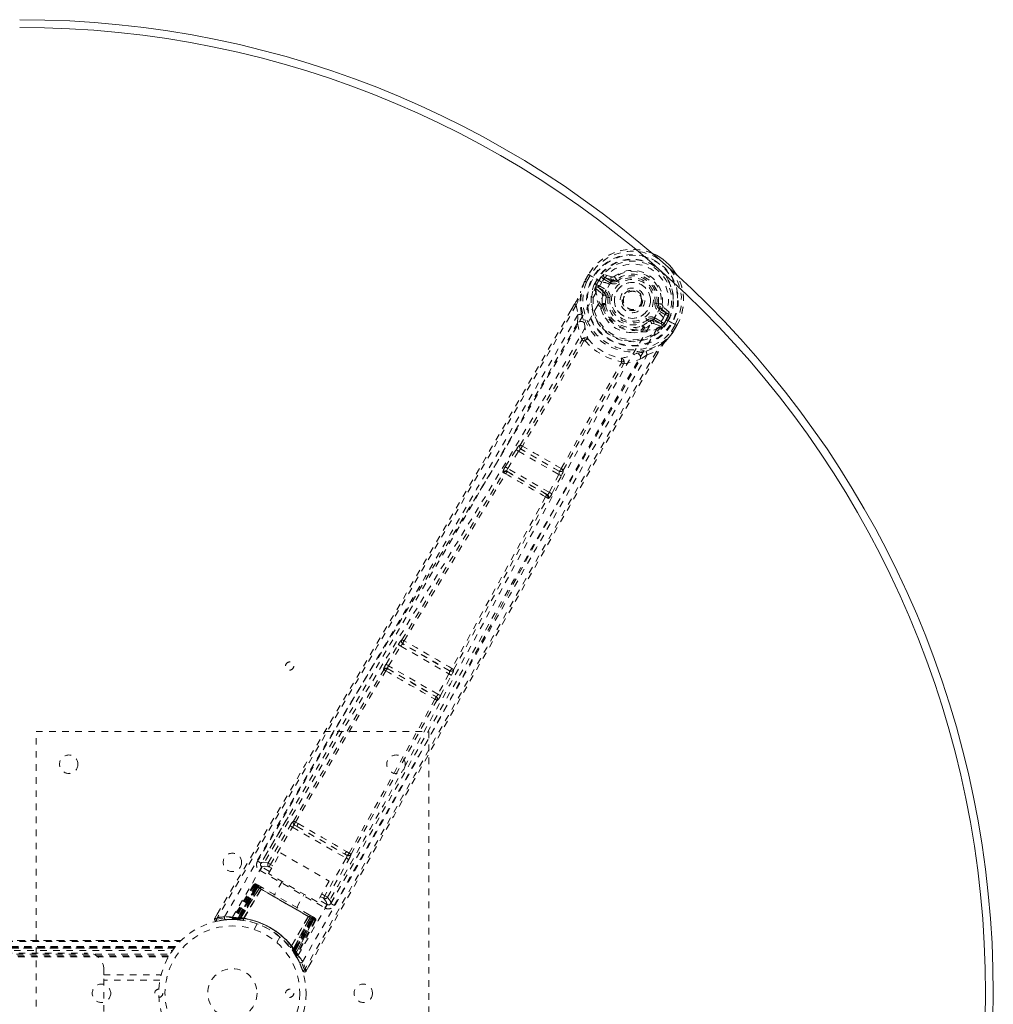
# Model space of a CAD drawing. Header units: inches. Extents: x 7.1 to 78.6, y 25.7 to 55.4.
# Tile 6 of 6: x 63.7 to 78.6, y 40.4 to 55.4. Entities that reach past the tile are written whole.
import ezdxf

# ---------------------------------------------------------------- set-up
doc = ezdxf.new("R2010")
doc.units = ezdxf.units.IN
doc.header["$MEASUREMENT"] = 0
doc.linetypes.add('SLD-Dashed', pattern=[0.075, 0.05, -0.025])
doc.linetypes.add('SLD-Solid', pattern=[0])

msp = doc.modelspace()

# ---------------------------------------------------------------- linework, layer by layer
at = {"color": 7, "linetype": 'SLD-Dashed', "lineweight": 0}
for p, q in [((72.406, 51.54), (72.348, 51.438)), ((72.407, 51.54), (72.349, 51.438)), ((72.431, 51.524), (72.373, 51.423)), ((72.409, 51.538), (72.406, 51.54)), ((72.455, 51.511), (72.409, 51.538)), ((72.475, 51.499), (72.455, 51.511)), ((72.48, 51.496), (72.475, 51.499)), ((72.61, 51.421), (72.48, 51.496)), ((72.5, 51.4), (72.536, 51.463)), ((72.636, 51.469), (72.651, 51.495)), ((72.737, 51.411), (72.636, 51.469)), ((72.757, 51.502), (72.643, 51.542)), ((72.651, 51.495), (72.762, 51.455)), ((72.752, 51.437), (72.651, 51.495)), ((72.762, 51.455), (72.752, 51.437)), ((72.799, 51.509), (72.835, 51.462)), ((72.828, 51.457), (72.835, 51.462)), ((72.835, 51.462), (72.85, 51.443)), ((72.348, 51.438), (72.346, 51.435)), ((72.5, 51.4), (72.526, 51.387)), ((72.5, 51.4), (72.5, 51.4)), ((72.515, 51.342), (72.515, 51.337)), ((72.519, 51.323), (72.515, 51.337)), ((72.519, 51.323), (72.608, 51.247)), ((72.526, 51.386), (72.522, 51.367)), ((72.522, 51.367), (72.528, 51.378)), ((72.562, 51.448), (72.526, 51.387)), ((72.528, 51.378), (72.566, 51.445)), ((72.648, 51.258), (72.548, 51.344)), ((72.548, 51.344), (72.661, 51.279)), ((72.566, 51.445), (72.562, 51.448)), ((72.563, 51.37), (72.676, 51.305)), ((72.648, 51.258), (72.661, 51.279)), ((72.675, 51.195), (72.675, 51.208)), ((72.704, 51.191), (72.675, 51.195)), ((72.193, 51.086), (72.142, 50.998)), ((72.194, 51.085), (72.143, 50.996)), ((72.218, 51.07), (72.244, 50.922)), ((72.596, 51.016), (72.595, 51.037)), ((72.603, 51.065), (72.614, 51.084)), ((72.637, 51.077), (72.626, 51.057)), ((73.45, 51.096), (73.474, 51.093)), ((73.474, 51.093), (73.474, 51.084)), ((73.504, 51.026), (73.494, 51.008)), ((73.595, 50.95), (73.494, 51.008)), ((73.504, 51.026), (73.595, 50.95)), ((73.639, 50.966), (73.548, 51.046)), ((72.239, 50.795), (72.244, 50.922)), ((73.391, 50.829), (73.403, 50.85)), ((73.403, 50.85), (73.515, 50.786)), ((73.418, 50.876), (73.53, 50.812)), ((73.58, 50.924), (73.479, 50.982)), ((73.551, 50.878), (73.551, 50.878)), ((73.681, 50.803), (73.551, 50.878)), ((73.555, 50.785), (73.594, 50.852)), ((73.563, 50.788), (73.599, 50.849)), ((73.594, 50.852), (73.599, 50.849)), ((73.228, 50.709), (73.24, 50.729)), ((73.246, 50.693), (73.258, 50.713)), ((73.323, 50.821), (73.305, 50.844)), ((73.335, 50.827), (73.323, 50.821)), ((73.515, 50.786), (73.391, 50.829)), ((73.401, 50.789), (73.512, 50.75)), ((73.526, 50.754), (73.512, 50.75)), ((73.512, 50.75), (73.512, 50.75)), ((73.512, 50.75), (73.512, 50.749)), ((73.526, 50.754), (73.531, 50.756)), ((73.563, 50.788), (73.548, 50.774)), ((73.548, 50.774), (73.555, 50.785)), ((73.563, 50.788), (73.588, 50.772)), ((73.625, 50.835), (73.588, 50.772)), ((73.588, 50.772), (73.588, 50.772)), ((73.625, 50.835), (73.625, 50.835)), ((73.672, 50.674), (73.73, 50.774)), ((73.686, 50.8), (73.681, 50.803)), ((73.706, 50.788), (73.686, 50.8)), ((73.696, 50.66), (73.755, 50.761)), ((73.756, 50.76), (73.697, 50.659)), ((73.753, 50.762), (73.706, 50.788)), ((73.756, 50.76), (73.753, 50.762)), ((73.226, 50.673), (73.207, 50.663)), ((73.695, 50.655), (73.697, 50.659)), ((73.302, 50.311), (73.194, 50.243)), ((73.302, 50.311), (73.443, 50.363)), ((73.423, 50.272), (73.468, 50.349)), ((73.469, 50.349), (73.425, 50.272)), ((71.362, 48.93), (71.361, 48.931)), ((71.135, 48.6), (71.3, 48.862)), ((71.173, 48.577), (71.337, 48.838)), ((71.3, 48.862), (71.319, 48.89)), ((71.337, 48.838), (71.951, 48.484)), ((71.376, 48.868), (71.377, 48.868)), ((71.957, 48.532), (71.376, 48.868)), ((71.108, 48.508), (71.099, 48.518)), ((71.168, 48.523), (71.159, 48.533)), ((71.159, 48.533), (71.775, 48.177)), ((71.807, 48.211), (71.173, 48.577)), ((71.951, 48.484), (71.807, 48.211)), ((71.846, 48.19), (71.99, 48.463)), ((71.957, 48.533), (71.957, 48.532)), ((71.99, 48.463), (72.005, 48.494)), ((72.019, 48.551), (72.018, 48.551)), ((71.775, 48.177), (71.762, 48.18)), ((71.779, 48.12), (71.792, 48.117)), ((69.314, 45.585), (69.499, 45.885)), ((69.556, 45.956), (69.556, 45.956)), ((69.571, 45.894), (69.572, 45.893)), ((70.284, 45.482), (69.571, 45.894)), ((69.352, 45.561), (69.537, 45.861)), ((69.537, 45.861), (70.273, 45.437)), ((69.275, 45.503), (69.279, 45.498)), ((69.339, 45.514), (69.336, 45.519)), ((69.336, 45.519), (70.077, 45.091)), ((70.106, 45.126), (69.352, 45.561)), ((70.273, 45.437), (70.106, 45.126)), ((70.283, 45.483), (70.284, 45.482)), ((70.345, 45.5), (70.345, 45.501)), ((70.145, 45.105), (70.312, 45.416)), ((70.077, 45.091), (70.071, 45.091)), ((70.087, 45.031), (70.094, 45.031)), ((63.965, 44.557), (69.965, 44.557)), ((63.965, 36.557), (63.965, 44.557)), ((69.965, 44.557), (69.965, 36.557)), ((67.817, 43.25), (67.403, 42.548)), ((67.51, 42.549), (67.846, 43.117)), ((67.548, 42.526), (67.884, 43.094)), ((67.884, 43.094), (68.703, 42.622)), ((67.914, 43.128), (67.955, 43.104)), ((67.97, 43.15), (67.928, 43.173)), ((67.955, 43.104), (68.676, 42.688)), ((67.516, 42.385), (67.699, 42.702)), ((67.699, 42.702), (68.444, 42.271)), ((68.703, 42.622), (68.379, 42.047)), ((68.418, 42.025), (68.742, 42.6)), ((68.471, 41.932), (68.871, 42.641)), ((68.676, 42.688), (68.717, 42.664)), ((68.75, 42.699), (68.708, 42.724)), ((67.387, 42.432), (68.377, 41.86)), ((67.401, 42.546), (67.395, 42.529)), ((67.403, 42.547), (67.398, 42.539)), ((67.403, 42.549), (67.403, 42.547)), ((67.534, 42.416), (67.417, 42.484)), ((67.563, 42.466), (67.526, 42.487)), ((67.585, 42.505), (67.548, 42.526)), ((68.261, 41.954), (67.516, 42.385)), ((67.29, 42.213), (66.969, 41.699)), ((67.302, 42.206), (66.985, 41.699)), ((67.322, 42.199), (67.005, 41.696)), ((67.318, 42.197), (67.006, 41.699)), ((67.324, 42.193), (67.045, 41.711)), ((67.051, 41.711), (67.328, 42.191)), ((67.06, 41.71), (67.336, 42.187)), ((67.339, 42.185), (67.065, 41.709)), ((67.352, 42.177), (67.08, 41.708)), ((67.083, 41.695), (67.375, 42.164)), ((67.084, 41.708), (67.355, 42.176)), ((67.377, 42.163), (67.085, 41.695)), ((67.136, 41.698), (67.402, 42.15)), ((67.403, 42.148), (67.138, 41.698)), ((67.302, 42.206), (67.29, 42.213)), ((67.375, 42.164), (67.318, 42.197)), ((67.331, 42.223), (67.328, 42.224)), ((67.328, 42.191), (68.199, 41.688)), ((67.332, 42.222), (67.332, 42.222)), ((67.339, 42.218), (67.338, 42.216)), ((67.343, 42.216), (67.339, 42.218)), ((68.188, 41.695), (67.339, 42.185)), ((67.354, 42.209), (67.351, 42.211)), ((67.355, 42.176), (67.352, 42.177)), ((67.355, 42.176), (68.172, 41.704)), ((67.416, 42.174), (67.358, 42.207)), ((67.375, 42.164), (67.377, 42.163)), ((67.403, 42.148), (67.402, 42.15)), ((67.725, 42.264), (67.609, 42.062)), ((68.444, 42.271), (68.261, 41.954)), ((67.947, 41.867), (68.063, 42.069)), ((68.408, 41.912), (68.28, 41.986)), ((68.308, 42.035), (68.356, 42.008)), ((68.331, 42.074), (68.379, 42.047)), ((68.418, 42.025), (68.379, 42.047)), ((68.458, 41.916), (68.469, 41.929)), ((68.465, 41.923), (68.47, 41.931)), ((68.47, 41.931), (68.471, 41.932)), ((66.739, 41.778), (66.696, 41.704)), ((66.696, 41.704), (66.722, 41.689)), ((66.728, 41.66), (66.856, 41.679)), ((66.868, 41.68), (66.939, 41.682)), ((66.944, 41.685), (66.96, 41.685)), ((66.969, 41.699), (66.985, 41.699)), ((66.981, 41.685), (67.055, 41.681)), ((67.006, 41.699), (67.083, 41.695)), ((67.016, 41.7), (67.02, 41.697)), ((67.043, 41.682), (67.033, 41.683)), ((67.043, 41.682), (67.045, 41.711)), ((67.049, 41.682), (67.043, 41.682)), ((67.045, 41.711), (67.051, 41.711)), ((67.049, 41.682), (67.051, 41.711)), ((67.077, 41.679), (67.049, 41.682)), ((67.055, 41.681), (67.057, 41.681)), ((67.058, 41.681), (67.06, 41.71)), ((67.058, 41.681), (67.062, 41.681)), ((67.062, 41.681), (67.065, 41.709)), ((67.077, 41.679), (67.08, 41.708)), ((67.081, 41.679), (67.084, 41.708)), ((67.085, 41.695), (67.083, 41.695)), ((67.125, 41.674), (67.128, 41.673)), ((67.136, 41.698), (67.138, 41.698)), ((67.867, 41.277), (68.124, 41.731)), ((68.126, 41.732), (67.868, 41.275)), ((67.891, 41.23), (68.15, 41.716)), ((68.151, 41.716), (67.892, 41.228)), ((68.172, 41.704), (67.902, 41.236)), ((67.904, 41.232), (68.175, 41.702)), ((67.913, 41.22), (68.188, 41.695)), ((68.191, 41.693), (67.916, 41.216)), ((68.199, 41.688), (67.921, 41.208)), ((67.925, 41.203), (68.203, 41.686)), ((67.931, 41.161), (68.209, 41.687)), ((68.209, 41.682), (67.933, 41.164)), ((68.225, 41.673), (67.944, 41.145)), ((68.126, 41.732), (68.124, 41.731)), ((68.198, 41.722), (68.14, 41.756)), ((68.15, 41.716), (68.151, 41.716)), ((68.209, 41.682), (68.151, 41.716)), ((68.175, 41.702), (68.172, 41.704)), ((68.205, 41.718), (68.202, 41.72)), ((68.217, 41.711), (68.213, 41.714)), ((68.223, 41.707), (68.223, 41.707)), ((68.228, 41.704), (68.224, 41.707)), ((68.236, 41.666), (68.225, 41.673)), ((67.346, 41.616), (67.297, 41.532)), ((68.236, 41.666), (67.952, 41.131)), ((67.644, 41.332), (67.692, 41.416)), ((19.501, 41.362), (66.18, 41.362)), ((66.179, 41.363), (19.502, 41.363)), ((19.513, 41.35), (66.167, 41.35)), ((19.584, 41.272), (66.097, 41.272)), ((66.097, 41.272), (19.584, 41.272)), ((66.093, 41.268), (19.588, 41.268)), ((19.591, 41.264), (66.09, 41.264)), ((66.09, 41.264), (19.591, 41.264)), ((66.085, 41.258), (19.595, 41.258)), ((19.603, 41.249), (66.078, 41.249)), ((19.604, 41.248), (66.077, 41.248)), ((66.076, 41.246), (19.605, 41.246)), ((66.074, 41.244), (19.607, 41.244)), ((67.85, 41.256), (67.852, 41.254)), ((67.867, 41.277), (67.868, 41.275)), ((67.902, 41.236), (67.879, 41.219)), ((67.904, 41.232), (67.881, 41.215)), ((67.892, 41.228), (67.891, 41.23)), ((67.892, 41.228), (67.933, 41.164)), ((19.629, 41.213), (66.051, 41.213)), ((19.668, 41.156), (66.013, 41.156)), ((19.683, 41.13), (65.997, 41.13)), ((19.694, 41.113), (65.987, 41.113)), ((62.5, 41.172), (64.75, 41.172)), ((67.881, 41.215), (67.879, 41.219)), ((67.913, 41.22), (67.89, 41.203)), ((67.89, 41.203), (67.892, 41.199)), ((67.916, 41.216), (67.892, 41.199)), ((67.893, 41.199), (67.894, 41.197)), ((67.894, 41.197), (67.934, 41.134)), ((67.921, 41.208), (67.897, 41.192)), ((67.901, 41.187), (67.897, 41.192)), ((67.925, 41.203), (67.901, 41.187)), ((67.921, 41.208), (67.925, 41.203)), ((67.944, 41.145), (67.952, 41.131)), ((67.945, 41.116), (67.952, 41.103)), ((65, 40.922), (65, 40.839)), ((68.093, 40.898), (68.135, 40.971)), ((65, 40.276), (65, 40.839)), ((65, 40.839), (65.876, 40.839)), ((68.067, 40.912), (68.039, 40.903)), ((65.858, 40.755), (65, 40.755))]:
    msp.add_line(p, q, dxfattribs=at)
at = {"color": 7, "linetype": 'SLD-Dashed', "lineweight": 0, "flags": 128}
for points in [[(73.73, 50.774), (73.789, 50.908), (73.821, 51.05), (73.825, 51.196), (73.801, 51.341), (73.749, 51.477), (73.671, 51.601), (73.629, 51.647)], [(72.406, 51.54), (72.405, 51.54), (72.406, 51.539), (72.407, 51.539)], [(72.636, 51.469), (72.618, 51.485), (72.607, 51.506)], [(72.727, 51.388), (72.771, 51.453), (72.828, 51.507), (72.897, 51.548), (72.974, 51.574), (73.056, 51.584), (73.139, 51.578), (73.219, 51.557), (73.296, 51.522), (73.364, 51.474), (73.423, 51.414), (73.469, 51.345), (73.501, 51.269), (73.518, 51.19), (73.517, 51.109), (73.498, 51.033), (73.464, 50.963)], [(66.846, 41.726), (67.646, 43.101), (68.456, 44.468), (69.276, 45.826), (70.1, 47.178), (70.746, 48.237), (71.384, 49.296), (72.007, 50.356), (72.61, 51.421)], [(66.968, 41.72), (67.766, 43.09), (68.576, 44.452), (69.396, 45.806), (70.221, 47.153), (70.867, 48.209), (71.504, 49.265), (72.127, 50.324), (72.727, 51.388)], [(72.346, 51.435), (72.312, 51.352), (72.283, 51.266)], [(72.348, 51.438), (72.311, 51.349), (72.287, 51.277)], [(72.346, 51.435), (72.347, 51.434), (72.348, 51.433), (72.351, 51.432), (72.355, 51.431), (72.359, 51.429), (72.363, 51.428), (72.368, 51.426), (72.373, 51.423)], [(72.349, 51.438), (72.348, 51.438), (72.347, 51.438), (72.348, 51.438)], [(72.373, 51.423), (72.368, 51.427), (72.363, 51.43), (72.358, 51.432), (72.354, 51.435), (72.35, 51.437), (72.349, 51.438)], [(72.526, 51.386), (72.526, 51.386), (72.526, 51.387)], [(72.528, 51.378), (72.546, 51.377), (72.563, 51.37)], [(72.563, 51.37), (72.56, 51.365), (72.558, 51.36), (72.555, 51.356), (72.553, 51.352), (72.551, 51.349), (72.55, 51.346), (72.549, 51.345), (72.548, 51.344)], [(72.676, 51.305), (72.673, 51.3), (72.67, 51.295), (72.667, 51.291), (72.665, 51.287), (72.663, 51.284), (72.662, 51.281), (72.661, 51.28), (72.661, 51.279)], [(72.737, 51.411), (72.739, 51.416), (72.742, 51.421), (72.745, 51.425), (72.747, 51.429), (72.749, 51.432), (72.75, 51.435), (72.751, 51.436), (72.752, 51.437)], [(72.868, 51.419), (72.865, 51.424), (72.861, 51.428), (72.858, 51.432), (72.855, 51.436), (72.853, 51.439), (72.851, 51.441), (72.85, 51.442), (72.85, 51.443)], [(72.3, 50.935), (72.275, 51.092), (72.283, 51.266)], [(72.287, 51.277), (72.285, 51.272), (72.283, 51.266)], [(72.62, 51.214), (72.617, 51.235), (72.608, 51.247)], [(72.614, 51.084), (72.613, 51.144), (72.62, 51.214)], [(72.675, 51.195), (72.667, 51.129), (72.668, 51.074)], [(72.734, 51.187), (72.728, 51.188), (72.723, 51.189), (72.718, 51.189), (72.713, 51.19), (72.71, 51.19), (72.707, 51.191), (72.705, 51.191), (72.704, 51.191)], [(72.218, 51.07), (71.812, 50.364), (71.388, 49.63), (70.944, 48.865), (70.539, 48.172), (70.278, 47.726), (70.004, 47.258), (69.717, 46.77), (69.432, 46.284), (69.184, 45.864), (68.856, 45.306), (68.506, 44.713), (68.136, 44.085), (67.792, 43.502), (66.722, 41.689)], [(72.193, 51.086), (72.193, 51.086), (72.193, 51.085), (72.195, 51.084), (72.199, 51.082), (72.203, 51.079), (72.208, 51.076), (72.213, 51.073), (72.218, 51.07)], [(72.596, 51.016), (72.632, 50.927), (72.662, 50.879)], [(73.421, 51.1), (73.426, 51.099), (73.432, 51.099), (73.437, 51.098), (73.441, 51.098), (73.445, 51.097), (73.448, 51.097), (73.45, 51.096), (73.45, 51.096)], [(73.479, 50.982), (73.482, 50.987), (73.485, 50.992), (73.487, 50.996), (73.49, 51), (73.491, 51.003), (73.493, 51.006), (73.494, 51.007), (73.494, 51.008)], [(72.142, 50.998), (70.832, 48.733), (69.459, 46.389), (68.077, 44.045), (66.696, 41.704)], [(72.244, 50.922), (71.874, 50.28), (71.487, 49.613), (71.083, 48.919), (70.696, 48.257), (70.304, 47.588), (69.911, 46.919), (69.528, 46.268), (69.159, 45.643), (68.816, 45.061), (68.432, 44.409), (68.071, 43.798), (67.716, 43.198), (67.349, 42.576)], [(68.037, 41.038), (68.828, 42.418), (69.606, 43.804), (70.373, 45.193), (71.132, 46.583), (71.726, 47.671), (72.324, 48.753), (72.93, 49.823), (73.551, 50.878)], [(69.599, 44.021), (70.296, 45.287), (71.05, 46.675), (71.641, 47.762), (72.237, 48.842), (72.843, 49.91), (73.464, 50.962)], [(73.287, 50.868), (73.29, 50.864), (73.293, 50.859), (73.297, 50.855), (73.299, 50.852), (73.302, 50.849), (73.303, 50.846), (73.304, 50.845), (73.305, 50.844)], [(73.418, 50.876), (73.415, 50.872), (73.413, 50.867), (73.41, 50.862), (73.408, 50.858), (73.406, 50.855), (73.404, 50.853), (73.404, 50.851), (73.403, 50.85)], [(73.58, 50.924), (73.583, 50.929), (73.586, 50.934), (73.588, 50.938), (73.59, 50.942), (73.592, 50.945), (73.594, 50.948), (73.595, 50.949), (73.595, 50.95)], [(73.626, 50.918), (73.602, 50.916), (73.58, 50.924)], [(73.599, 50.849), (73.602, 50.847), (73.608, 50.844), (73.616, 50.84), (73.625, 50.835)], [(72.239, 50.795), (70.638, 48.039), (69.022, 45.292), (67.401, 42.546)], [(72.239, 50.795), (72.263, 50.668), (72.304, 50.544)], [(72.339, 50.811), (72.343, 50.799), (72.344, 50.791)], [(73.258, 50.713), (73.31, 50.741), (73.366, 50.783)], [(73.366, 50.783), (73.387, 50.791), (73.401, 50.789)], [(73.515, 50.786), (73.516, 50.786), (73.517, 50.788), (73.518, 50.79), (73.52, 50.794), (73.522, 50.798), (73.525, 50.802), (73.527, 50.807), (73.53, 50.812)], [(73.53, 50.812), (73.545, 50.8), (73.555, 50.785)], [(73.563, 50.788), (73.563, 50.788), (73.563, 50.788)], [(73.73, 50.774), (73.735, 50.771), (73.741, 50.768), (73.746, 50.765), (73.75, 50.763), (73.753, 50.761), (73.755, 50.76), (73.756, 50.76), (73.756, 50.76)], [(72.35, 50.528), (72.351, 50.539), (72.348, 50.548), (72.343, 50.555), (72.336, 50.559), (72.328, 50.56), (72.319, 50.558), (72.311, 50.552), (72.304, 50.544)], [(73.056, 50.652), (73.113, 50.649), (73.207, 50.663)], [(73.58, 50.517), (73.634, 50.577), (73.695, 50.655)], [(73.697, 50.659), (73.639, 50.583), (73.587, 50.526)], [(73.697, 50.659), (73.697, 50.659), (73.697, 50.659), (73.694, 50.661), (73.691, 50.662), (73.687, 50.665), (73.682, 50.668), (73.677, 50.671), (73.672, 50.674)], [(73.695, 50.655), (73.694, 50.656), (73.693, 50.657), (73.69, 50.659), (73.688, 50.661), (73.684, 50.664), (73.68, 50.667), (73.676, 50.671), (73.672, 50.674)], [(71.362, 48.93), (71.837, 49.732), (72.302, 50.536)], [(72.336, 50.524), (71.871, 49.719), (71.395, 48.917)], [(72.35, 50.528), (72.343, 50.528), (72.339, 50.527), (72.337, 50.525), (72.336, 50.524)], [(73.285, 50.367), (73.434, 50.423), (73.58, 50.517)], [(73.58, 50.517), (73.584, 50.521), (73.587, 50.526)], [(73.443, 50.363), (73.073, 49.724), (72.683, 49.048), (72.273, 48.334), (71.844, 47.583), (71.449, 46.891), (71.039, 46.17), (70.945, 46.004), (70.85, 45.836), (70.754, 45.667), (70.689, 45.552), (70.625, 45.439), (70.558, 45.321), (70.488, 45.198), (70.265, 44.803), (70.017, 44.364), (69.744, 43.88), (69.571, 43.574), (69.388, 43.25), (69.19, 42.9), (69.005, 42.572), (68.764, 42.145), (68.549, 41.765), (68.362, 41.434), (68.201, 41.149), (68.067, 40.912)], [(73.425, 50.272), (72.113, 47.994), (70.769, 45.632), (69.43, 43.265), (68.093, 40.897)], [(68.521, 41.899), (68.706, 42.227), (68.917, 42.6), (69.148, 43.009), (69.357, 43.379), (69.466, 43.573), (69.576, 43.767), (69.685, 43.961), (69.809, 44.181), (69.935, 44.403), (70.056, 44.618), (70.304, 45.056), (70.534, 45.464), (70.747, 45.84), (70.955, 46.208), (71.197, 46.634), (71.612, 47.365), (72.032, 48.102), (72.468, 48.863), (72.894, 49.604), (73.302, 50.311)], [(73.138, 50.332), (73.146, 50.335), (73.159, 50.338)], [(73.443, 50.363), (73.448, 50.36), (73.453, 50.357), (73.458, 50.354), (73.463, 50.352), (73.466, 50.35), (73.468, 50.349), (73.469, 50.349), (73.469, 50.349)], [(68.469, 41.929), (70.037, 44.706), (71.609, 47.479), (73.194, 50.243)], [(71.99, 48.573), (72.447, 49.387), (72.911, 50.192)], [(72.018, 48.551), (72.475, 49.364), (72.939, 50.168)], [(72.945, 50.175), (72.948, 50.185), (72.949, 50.194), (72.947, 50.203), (72.942, 50.21), (72.935, 50.213), (72.926, 50.214), (72.917, 50.212), (72.908, 50.206)], [(72.911, 50.192), (72.912, 50.194), (72.912, 50.196), (72.912, 50.2), (72.908, 50.206)], [(72.945, 50.175), (73.073, 50.201), (73.194, 50.243)], [(71.3, 48.862), (71.304, 48.859), (71.313, 48.854), (71.325, 48.846), (71.337, 48.838)], [(71.337, 48.838), (71.342, 48.845), (71.348, 48.852), (71.359, 48.862), (71.369, 48.868), (71.373, 48.868), (71.375, 48.868), (71.376, 48.868)], [(71.135, 48.6), (71.137, 48.599), (71.139, 48.598), (71.143, 48.595), (71.148, 48.592), (71.153, 48.589), (71.159, 48.585), (71.166, 48.581), (71.173, 48.577)], [(69.556, 45.956), (70.334, 47.233), (71.108, 48.508)], [(69.587, 45.941), (70.367, 47.219), (71.141, 48.494)], [(71.159, 48.533), (71.157, 48.539), (71.158, 48.549), (71.164, 48.562), (71.168, 48.57), (71.173, 48.577)], [(71.951, 48.484), (71.958, 48.48), (71.964, 48.477), (71.971, 48.474), (71.976, 48.471), (71.981, 48.468), (71.985, 48.466), (71.988, 48.464), (71.99, 48.463)], [(71.751, 48.142), (71.034, 46.834), (70.317, 45.52)], [(71.807, 48.211), (71.803, 48.203), (71.799, 48.196), (71.79, 48.184), (71.782, 48.178), (71.775, 48.177)], [(71.807, 48.211), (71.814, 48.207), (71.821, 48.203), (71.827, 48.2), (71.833, 48.197), (71.837, 48.194), (71.841, 48.192), (71.844, 48.191), (71.846, 48.19)], [(70.345, 45.501), (71.062, 46.813), (71.779, 48.12)], [(69.499, 45.885), (69.518, 45.913), (69.519, 45.914)], [(69.499, 45.885), (69.501, 45.884), (69.503, 45.882), (69.507, 45.88), (69.512, 45.877), (69.518, 45.874), (69.524, 45.87), (69.53, 45.866), (69.537, 45.861)], [(69.55, 45.937), (69.55, 45.939), (69.556, 45.956)], [(69.314, 45.585), (69.315, 45.584), (69.318, 45.582), (69.321, 45.58), (69.326, 45.577), (69.332, 45.574), (69.338, 45.57), (69.345, 45.566), (69.352, 45.561)], [(67.898, 43.189), (68.585, 44.346), (69.279, 45.498)], [(67.928, 43.173), (68.615, 44.331), (69.309, 45.483)], [(70.273, 45.437), (70.28, 45.433), (70.287, 45.429), (70.293, 45.426), (70.299, 45.423), (70.304, 45.42), (70.308, 45.418), (70.31, 45.416), (70.312, 45.416)], [(70.312, 45.416), (70.327, 45.446), (70.328, 45.447)], [(70.059, 45.05), (69.409, 43.873), (68.75, 42.699)], [(68.778, 42.681), (69.437, 43.855), (70.087, 45.031)], [(70.106, 45.126), (70.113, 45.122), (70.12, 45.118), (70.126, 45.115), (70.132, 45.112), (70.137, 45.109), (70.141, 45.107), (70.144, 45.106), (70.145, 45.105)], [(67.846, 43.117), (67.85, 43.115), (67.859, 43.109), (67.871, 43.102), (67.884, 43.094)], [(67.914, 43.128), (67.901, 43.14), (67.896, 43.151)], [(67.955, 43.104), (68.132, 43.002), (68.311, 42.899), (68.494, 42.793), (68.676, 42.688)], [(67.97, 43.15), (68.153, 43.044), (68.339, 42.937), (68.525, 42.83), (68.708, 42.724)], [(68.703, 42.622), (68.716, 42.614), (68.729, 42.607), (68.738, 42.602), (68.742, 42.6)], [(67.417, 42.484), (67.415, 42.479), (67.408, 42.468), (67.398, 42.451), (67.387, 42.432)], [(67.51, 42.549), (67.436, 42.559), (67.405, 42.547)], [(67.417, 42.484), (67.452, 42.497), (67.526, 42.487)], [(67.51, 42.549), (67.514, 42.546), (67.522, 42.541), (67.534, 42.534), (67.548, 42.526)], [(67.526, 42.487), (67.526, 42.488), (67.528, 42.491), (67.53, 42.494), (67.533, 42.499), (67.536, 42.505), (67.54, 42.512), (67.544, 42.519), (67.548, 42.526)], [(67.29, 42.213), (67.293, 42.211), (67.3, 42.207), (67.311, 42.201), (67.324, 42.193)], [(67.336, 42.187), (67.323, 42.194), (67.312, 42.2), (67.305, 42.204), (67.302, 42.206)], [(67.318, 42.197), (67.318, 42.197), (67.32, 42.196), (67.323, 42.194), (67.327, 42.192), (67.332, 42.189), (67.338, 42.185), (67.345, 42.181), (67.352, 42.177)], [(67.351, 42.211), (67.347, 42.213), (67.345, 42.215), (67.343, 42.216), (67.342, 42.216)], [(67.35, 42.21), (67.347, 42.213), (67.345, 42.214), (67.344, 42.215), (67.344, 42.215)], [(67.395, 42.174), (67.384, 42.17), (67.377, 42.163)], [(67.402, 42.15), (67.396, 42.169), (67.395, 42.174)], [(68.124, 41.731), (67.945, 41.835), (67.763, 41.94), (67.582, 42.044), (67.403, 42.148)], [(68.138, 41.757), (67.959, 41.86), (67.778, 41.965), (67.596, 42.07), (67.418, 42.173)], [(68.356, 42.008), (68.357, 42.009), (68.358, 42.011), (68.36, 42.015), (68.363, 42.02), (68.367, 42.025), (68.37, 42.032), (68.375, 42.039), (68.379, 42.047)], [(68.356, 42.008), (68.402, 41.948), (68.408, 41.912)], [(68.469, 41.929), (68.463, 41.965), (68.418, 42.025)], [(68.377, 41.86), (68.389, 41.879), (68.398, 41.896), (68.405, 41.908), (68.408, 41.912)], [(66.699, 41.703), (66.696, 41.695), (66.696, 41.687), (66.697, 41.679), (66.7, 41.671), (66.704, 41.665), (66.711, 41.661), (66.718, 41.659), (66.725, 41.659)], [(68.126, 41.732), (68.146, 41.737), (68.151, 41.738)], [(68.15, 41.716), (68.152, 41.727), (68.151, 41.738)], [(68.175, 41.702), (68.182, 41.698), (68.189, 41.694), (68.195, 41.691), (68.2, 41.688), (68.204, 41.685), (68.207, 41.683), (68.209, 41.682), (68.209, 41.682)], [(68.225, 41.673), (68.222, 41.675), (68.214, 41.679), (68.204, 41.685), (68.191, 41.693)], [(68.198, 41.722), (68.197, 41.722), (68.196, 41.723)], [(68.203, 41.686), (68.216, 41.678), (68.227, 41.672), (68.234, 41.668), (68.236, 41.666)], [(68.212, 41.714), (68.212, 41.714), (68.211, 41.714), (68.208, 41.715), (68.204, 41.716)], [(68.213, 41.713), (68.213, 41.714), (68.211, 41.715), (68.208, 41.716), (68.205, 41.718)], [(68.209, 41.682), (68.212, 41.689), (68.212, 41.691)], [(66.078, 41.249), (66.065, 41.232), (66.057, 41.222), (66.053, 41.216), (66.051, 41.213), (66.053, 41.215), (66.053, 41.215)], [(66.075, 41.245), (66.082, 41.254), (66.085, 41.258)], [(67.924, 41.15), (67.92, 41.156), (67.901, 41.187)], [(67.931, 41.156), (67.933, 41.162), (67.934, 41.164)], [(67.949, 41.113), (67.949, 41.126), (67.952, 41.14)], [(67.949, 41.126), (67.951, 41.132), (67.952, 41.133)], [(68.041, 40.904), (68.046, 40.897), (68.051, 40.891), (68.058, 40.887), (68.066, 40.884), (68.073, 40.884), (68.081, 40.885), (68.087, 40.89), (68.092, 40.895)], [(68.093, 40.897), (68.093, 40.898), (68.091, 40.899), (68.085, 40.902), (68.077, 40.907), (68.072, 40.91), (68.067, 40.912)]]:
    msp.add_lwpolyline(points, dxfattribs=at)
at = {"color": 7, "linetype": 'SLD-Dashed', "lineweight": 0}
for centre, radius in [((73.077, 51.144), 0.7), ((73.077, 51.144), 0.69), ((73.077, 51.144), 0.623), ((73.077, 51.144), 0.32), ((73.077, 51.144), 0.275), ((73.077, 51.144), 0.188), ((73.077, 51.144), 0.157), ((73.077, 51.144), 0.142), ((73.077, 51.144), 0.14), ((73.077, 51.144), 0.138), ((67.84, 45.557), 0.0625), ((64.465, 44.057), 0.141), ((69.465, 44.057), 0.141), ((66.965, 42.557), 0.141), ((66.965, 40.557), 1.125), ((66.965, 40.557), 1.03), ((66.965, 40.557), 0.376), ((64.965, 40.557), 0.141), ((65.84, 40.557), 0.0625), ((67.84, 40.557), 0.0625), ((68.965, 40.557), 0.14)]:
    msp.add_circle(centre, radius, dxfattribs=at)
at = {"color": 7, "linetype": 'SLD-Solid', "lineweight": 15}
for centre, radius, start, end in [((63.715, 40.557), 14.875, 270, 90), ((63.715, 40.557), 14.757, 270, 90), ((63.715, 40.557), 14.757, 270, 90), ((73.077, 51.144), 0.78, 30.2909, 66.7332), ((73.077, 51.144), 0.78, 30.3758, 66.6483)]:
    msp.add_arc(centre, radius, start, end, dxfattribs=at)
at = {"color": 7, "linetype": 'SLD-Dashed', "lineweight": 0}
for centre, radius, start, end in [((73.077, 51.144), 0.78, 66.7332, 149.4852), ((73.077, 51.144), 0.78, 66.6483, 149.4712), ((73.075, 51.149), 0.745, 57.9635, 149.7687), ((73.075, 51.149), 0.624, 57.4572, 149.7385), ((73.077, 51.144), 0.599, 330.5443, 149.4557), ((73.084, 51.155), 0.543, 329.3659, 150.6341), ((73.077, 51.144), 0.459, 352.774, 127.226), ((72.98, 52.433), 1.062, 237.3355, 238.8658), ((73.009, 52.235), 0.905, 238.5152, 240.3906), ((73.077, 51.144), 0.593, 142.3909, 149.4476), ((72.77, 51.38), 0.206, 128.3432, 142.3389), ((72.665, 51.521), 0.0299, 137.8919, 241.951), ((72.777, 51.48), 0.0301, 132.3462, 238.579), ((72.772, 51.546), 0.0455, 251.3573, 307.4672), ((72.792, 51.519), 0.0715, 244.7807, 299.761), ((73.077, 51.144), 0.4, 352.774, 127.226), ((73.077, 51.144), 0.376, 352.774, 127.226), ((73.077, 51.144), 0.346, 352.774, 127.2259), ((73.079, 51.143), 0.627, 330.4881, 38.0748), ((73.077, 51.144), 0.78, 330.5288, 30.3758), ((73.077, 51.144), 0.78, 330, 30.2909), ((73.077, 51.144), 0.787, 158.3239, 321.6761), ((73.077, 51.144), 0.758, 158.3239, 321.6761), ((72.373, 51.423), 0.03, 150.2178, 155.2738), ((73.077, 51.144), 0.632, 156.0642, 323.9359), ((73.077, 51.144), 0.602, 156.2697, 323.7303), ((73.011, 51.292), 0.497, 174.8143, 213.6306), ((72.598, 51.332), 0.0845, 155.4152, 172.6004), ((72.533, 51.318), 0.0306, 59.046, 126.166), ((72.958, 51.323), 0.439, 180.0687, 216.0862), ((72.605, 51.18), 0.242, 59.7354, 88.8248), ((72.616, 51.202), 0.119, 352.7756, 59.9993), ((72.796, 51.514), 0.119, 240.0006, 307.2249), ((72.796, 51.514), 0.089, 240, 307.226), ((73.077, 51.144), 0.275, 0.0002, 179.9998), ((71.167, 51.711), 1.202, 328.6565, 338.8139), ((68.764, 52.326), 3.676, 340.0111, 343.2386), ((72.634, 51.232), 0.0299, 61.0442, 149.0077), ((72.644, 51.194), 0.031, 1.5921, 140.0515), ((72.618, 51.21), 0.0567, 358.2356, 57.9749), ((72.616, 51.202), 0.089, 352.774, 60), ((73.077, 51.144), 0.376, 172.774, 307.226), ((73.077, 51.144), 0.346, 172.7739, 307.226), ((72.639, 51.039), 0.0444, 144.9967, 182.7094), ((72.629, 50.992), 0.0404, 97.2303, 142.6845), ((72.599, 51.014), 0.0507, 58.2616, 85.6674), ((72.639, 51.067), 0.0305, 13.935, 144.3675), ((72.61, 51.034), 0.0505, 58.2668, 85.7528), ((72.655, 51.042), 0.0326, 151.6469, 197.8226), ((73.096, 51.176), 0.494, 196.9721, 283.028), ((72.649, 51.042), 0.0371, 59.2756, 109.8337), ((73.083, 51.154), 0.453, 189.7482, 290.2511), ((73.074, 51.138), 0.411, 189.0112, 290.9887), ((73.077, 51.144), 0.275, 180.0001, 359.9999), ((73.539, 51.085), 0.119, 172.7729, 240.0002), ((73.539, 51.085), 0.089, 172.774, 240), ((73.68, 52.481), 1.403, 261.5622, 263.9854), ((73.545, 51.085), 0.0714, 180.3175, 235.2452), ((73.519, 51.052), 0.0301, 241.4568, 347.6163), ((73.578, 51.08), 0.0455, 172.5376, 228.6378), ((72.42, 50.304), 0.643, 100.7369, 105.9141), ((74.428, 51.528), 2.209, 195.5724, 198.9381), ((73.068, 51.128), 0.476, 211.4722, 268.527), ((73.359, 50.773), 0.119, 59.9993, 127.2273), ((73.359, 50.773), 0.089, 60, 127.226), ((73.339, 50.747), 0.249, 31.7067, 59.8606), ((73.077, 51.144), 0.593, 330.5524, 337.6091), ((73.611, 50.975), 0.0299, 238.0461, 342.1095), ((73.435, 50.996), 0.206, 337.6641, 351.6552), ((72.291, 50.762), 0.0608, 28.0314, 147.6169), ((73.228, 50.869), 0.887, 185.0285, 200.8703), ((73.241, 51.154), 0.491, 266.1258, 305.5142), ((73.201, 50.727), 0.0326, 282.1649, 328.364), ((73.019, 51.173), 0.465, 295.8351, 310.796), ((73.23, 50.725), 0.0305, 335.6311, 106.0659), ((73.203, 50.722), 0.0371, 10.1708, 60.7229), ((73.204, 50.665), 0.0506, 34.3191, 61.7523), ((73.216, 50.684), 0.0504, 34.2231, 61.7508), ((73.293, 51.13), 0.44, 263.9345, 299.9017), ((73.337, 50.794), 0.031, 340.168, 118.1929), ((73.364, 50.779), 0.0565, 61.9565, 121.5659), ((73.375, 50.803), 0.0299, 331.0006, 58.9477), ((73.501, 50.759), 0.0305, 353.8281, 60.9611), ((73.457, 50.844), 0.115, 309.6968, 322.2766), ((72.355, 50.511), 0.0608, 43.4568, 146.3326), ((72.408, 50.474), 0.0786, 96.2602, 136.675), ((73.048, 51.093), 0.844, 219.7729, 260.2271), ((73.17, 50.679), 0.0404, 337.3034, 22.774), ((73.206, 50.712), 0.0444, 297.3935, 335.0023), ((72.29, 50.544), 0.0143, 326.6968, 2.408), ((72.294, 50.457), 0.0794, 57.488, 83.949), ((73.084, 51.156), 0.965, 220.5265, 259.4746), ((76.26, 47.998), 3.678, 136.763, 139.9884), ((74.524, 49.773), 1.202, 141.1878, 151.3416), ((72.764, 51.137), 0.888, 279.1312, 294.9697), ((72.89, 50.202), 0.0608, 333.6686, 76.5442), ((72.833, 50.229), 0.0786, 343.3217, 23.7437), ((73.14, 50.272), 0.0608, 332.3824, 91.9702), ((72.736, 52.502), 2.205, 281.0592, 284.4307), ((72.677, 50.154), 0.644, 14.0904, 19.2598), ((72.874, 50.122), 0.0794, 36.0517, 62.5127), ((72.951, 50.162), 0.0143, 117.522, 153.3917), ((71.401, 48.847), 0.0933, 115.8682, 152.462), ((71.399, 48.907), 0.0451, 147.8543, 238.9603), ((71.4, 48.906), 0.0451, 147.8505, 238.9541), ((71.346, 48.843), 0.0889, 56.1816, 79.6206), ((71.464, 48.863), 0.0872, 141.8084, 176.8113), ((55.335, 20.413), 32.717, 59.3988, 60.6011), ((54.978, 19.794), 33.379, 59.4252, 60.5748), ((71.262, 48.496), 0.165, 140.59, 172.3682), ((71.137, 48.493), 0.0451, 60.8647, 147.5091), ((71.146, 48.483), 0.0451, 60.8969, 147.3972), ((71.09, 48.418), 0.0919, 56.0252, 78.5459), ((71.197, 48.469), 0.0607, 118.3016, 156.2253), ((89.957, 80.38), 37.023, 239.4552, 240.5447), ((87.905, 76.826), 32.881, 239.4019, 240.5982), ((71.901, 48.515), 0.0588, 327.8337, 16.632), ((71.909, 48.606), 0.0873, 303.1911, 338.1896), ((71.978, 48.572), 0.0451, 241.05, 332.1463), ((71.979, 48.572), 0.0451, 241.042, 332.1437), ((71.951, 48.494), 0.088, 40.252, 63.9496), ((71.926, 48.544), 0.0933, 327.5295, 4.1389), ((71.701, 48.178), 0.0612, 323.9376, 1.5344), ((71.71, 48.059), 0.092, 41.4641, 63.9925), ((71.739, 48.141), 0.0451, 332.6006, 59.1049), ((71.752, 48.138), 0.0451, 332.489, 59.1375), ((71.692, 48.248), 0.165, 307.6357, 339.4031), ((69.623, 45.859), 0.118, 124.6477, 152.0144), ((69.594, 45.835), 0.0626, 111.5478, 155.5131), ((69.594, 45.932), 0.0451, 148.3764, 239.3657), ((69.593, 45.931), 0.0433, 172.771, 240.2228), ((69.518, 45.837), 0.125, 56.4402, 72.2382), ((69.641, 45.897), 0.0697, 140.9199, 183.0616), ((53.258, 16.816), 33.342, 59.2942, 60.7057), ((53.169, 16.662), 33.569, 59.2813, 60.7188), ((69.49, 45.451), 0.222, 142.8805, 166.3587), ((69.313, 45.479), 0.0451, 60.5583, 148.0575), ((69.317, 45.474), 0.0451, 60.5773, 148.0304), ((69.235, 45.369), 0.136, 56.7437, 71.1079), ((69.362, 45.462), 0.0567, 113.3812, 157.5252), ((87.747, 76.552), 36.127, 239.3134, 240.6867), ((69.396, 45.52), 0.0601, 136.9029, 181.3961), ((86.225, 73.915), 33.042, 239.2678, 240.7322), ((70.222, 45.473), 0.0626, 324.4759, 8.4634), ((70.252, 45.545), 0.0697, 296.9335, 339.0865), ((70.305, 45.522), 0.0451, 240.6364, 331.6283), ((70.306, 45.522), 0.0451, 240.6333, 331.6253), ((70.262, 45.41), 0.123, 47.6593, 63.6594), ((70.228, 45.51), 0.118, 327.9916, 355.3601), ((70.014, 45.085), 0.0571, 322.6154, 6.4771), ((69.998, 44.929), 0.136, 48.8652, 63.2826), ((70.048, 45.053), 0.0451, 331.9732, 59.4187), ((70.048, 45.143), 0.0601, 298.5951, 343.1013), ((70.054, 45.052), 0.0451, 331.94, 59.4465), ((69.941, 45.191), 0.222, 313.6402, 337.1205), ((-66.005, 118.798), 154.855, 329.9018, 331.10066), ((68.103, 42.984), 0.289, 134.9806, 152.6464), ((67.931, 43.168), 0.0384, 147.0873, 205.359), ((67.792, 42.953), 0.258, 58.4492, 65.7726), ((67.955, 43.062), 0.0773, 121.6256, 155.4613), ((67.99, 43.13), 0.0756, 145.3468, 181.841), ((68.021, 43.108), 0.0652, 140.5434, 183.546), ((67.439, 42.522), 0.105, 149.3638, 240.0835), ((68.819, 45.037), 2.866, 239.1591, 240.3584), ((68.647, 42.747), 0.0652, 296.4355, 339.4361), ((68.64, 42.666), 0.0772, 324.5318, 358.3887), ((68.682, 42.731), 0.075, 298.0093, 334.8057), ((68.738, 42.705), 0.0456, 241.9244, 329.0011), ((68.498, 42.756), 0.289, 327.3516, 345.0238), ((68.627, 42.472), 0.258, 54.2255, 61.5564), ((67.44, 42.523), 0.045, 172.0087, 239.979), ((67.549, 42.526), 0.0451, 149.6176, 239.5759), ((67.316, 42.197), 0.03, 60.0039, 148.0075), ((67.316, 42.196), 0.0305, 80.7128, 147.6435), ((67.327, 42.19), 0.03, 83.497, 148.0229), ((67.345, 42.174), 0.0353, 51.8086, 140.6813), ((67.343, 42.181), 0.03, 60.0626, 148.0679), ((67.327, 42.189), 0.0315, 59.3094, 92.3686), ((67.687, 41.992), 0.41, 146.9364, 150.985), ((67.415, 42.307), 0.119, 225.9038, 229.5734), ((68.072, 41.765), 0.849, 148.4161, 150.2233), ((67.712, 41.978), 0.426, 147.0565, 150.9483), ((67.741, 41.96), 0.446, 147.1808, 150.9006), ((67.743, 41.96), 0.444, 147.1771, 150.9147), ((67.401, 42.148), 0.0299, 60.1881, 148.204), ((67.405, 42.149), 0.0266, 60.7966, 111.4522), ((68.379, 42.047), 0.0451, 240.4249, 330.3592), ((68.43, 41.951), 0.105, 239.9129, 330.64), ((68.43, 41.951), 0.045, 240.0216, 307.9885), ((69.921, 44.408), 2.873, 239.6419, 240.8384), ((66.722, 41.689), 0.03, 149.4724, 282.149), ((66.944, 40.524), 1.206, 94.6785, 101.8739), ((66.965, 40.557), 1.158, 17.8714, 102.1368), ((66.785, 41.687), 0.0638, 178.6103, 205.7898), ((66.964, 40.565), 1.12, 94.6374, 102.1026), ((66.872, 41.711), 0.03, 150.2594, 274.0775), ((66.836, 40.362), 1.364, 84.4492, 89.585), ((66.965, 40.557), 1.128, 89.5268, 94.6573), ((66.944, 41.715), 0.03, 271.0774, 328.0198), ((66.96, 41.715), 0.0299, 270.3029, 328.0922), ((66.965, 40.845), 0.84, 88.7964, 90.3462), ((67.009, 41.71), 0.0429, 167.0226, 215.8132), ((66.949, 40.53), 1.19, 30.88, 89.12), ((67.14, 40.875), 0.841, 96.4861, 101.7289), ((66.965, 40.557), 1.127, 30.4732, 89.5268), ((66.981, 41.715), 0.0299, 269.2504, 328.1997), ((67.138, 40.908), 0.805, 95.5284, 100.9267), ((67.059, 41.821), 0.137, 239.4097, 263.5135), ((67.143, 40.896), 0.815, 94.3902, 99.6268), ((67.077, 41.788), 0.109, 241.2429, 270.4847), ((66.966, 40.558), 1.155, 34.2143, 85.7858), ((67.058, 41.711), 0.0297, 265.5265, 328.5242), ((67.059, 41.711), 0.0297, 265.4458, 328.5272), ((66.988, 40.815), 0.869, 83.5578, 85.4831), ((66.966, 40.558), 1.155, 34.9105, 85.0894), ((66.966, 40.558), 1.155, 35.8866, 84.1134), ((67.152, 40.966), 0.733, 91.2389, 95.2437), ((67.105, 41.697), 0.031, 310.2277, 1.6777), ((67.104, 41.698), 0.0345, 314.8458, 1.0332), ((66.984, 40.589), 1.12, 37.9256, 82.0743), ((68.125, 41.734), 0.0265, 8.3759, 59.3794), ((68.125, 41.73), 0.0299, 331.7963, 59.816), ((67.791, 41.932), 0.444, 329.0917, 332.8283), ((67.795, 41.929), 0.443, 329.0813, 332.8305), ((67.825, 41.912), 0.423, 329.0426, 332.9643), ((67.828, 41.91), 0.423, 329.0422, 332.9648), ((68.183, 41.696), 0.03, 331.9365, 59.9362), ((67.846, 41.9), 0.411, 329.0158, 333.0526), ((67.493, 42.099), 0.821, 329.7709, 331.6383), ((68.197, 41.686), 0.0315, 27.9379, 60.6947), ((68.255, 41.817), 0.114, 250.0878, 253.9885), ((68.198, 41.687), 0.03, 331.9816, 36.5589), ((68.21, 41.681), 0.03, 331.9915, 59.9938), ((68.209, 41.681), 0.0305, 332.3626, 39.3656), ((66.966, 40.557), 1.125, 142.2649, 149.382), ((66.209, 41.164), 0.157, 135.9506, 147.0723), ((66.972, 40.551), 1.134, 134.3118, 135.1768), ((67.884, 41.247), 0.0345, 118.9557, 165.168), ((67.883, 41.248), 0.0311, 118.3282, 169.6336), ((67.228, 40.924), 0.73, 24.7474, 28.7713), ((67.917, 41.215), 0.0297, 151.4816, 214.5507), ((67.918, 41.214), 0.0297, 151.4817, 214.4705), ((67.16, 40.876), 0.825, 20.4073, 25.5762), ((64.75, 40.922), 0.25, 0, 90), ((66.968, 40.559), 1.125, 30.7753, 35.7154), ((66.946, 40.544), 1.153, 29.9223, 33.9586), ((67.183, 40.882), 0.806, 19.0748, 24.4689), ((67.108, 40.64), 0.962, 29.6257, 32.5188), ((67.152, 40.867), 0.843, 18.2754, 23.509), ((67.96, 41.15), 0.0299, 151.7906, 210.7606), ((67.96, 41.15), 0.03, 166.8686, 211.2468), ((67.941, 41.172), 0.0429, 264.1671, 312.9961), ((66.966, 40.558), 1.127, 25.3409, 30.4757), ((67.971, 41.131), 0.0299, 151.9096, 209.6979), ((68.013, 41.138), 0.0707, 181.4567, 208.8968), ((67.015, 40.585), 1.07, 28.906, 29.8328), ((67.978, 41.117), 0.03, 151.9793, 208.9236), ((66.861, 40.348), 1.364, 30.4146, 35.5506), ((68.011, 41.053), 0.03, 205.9264, 329.7368), ((66.971, 40.56), 1.121, 17.8982, 25.3606), ((66.954, 40.525), 1.199, 18.102, 25.339), ((68.067, 40.912), 0.03, 197.8473, 330.5308)]:
    msp.add_arc(centre, radius, start, end, dxfattribs=at)

doc.saveas('drawing.dxf')
